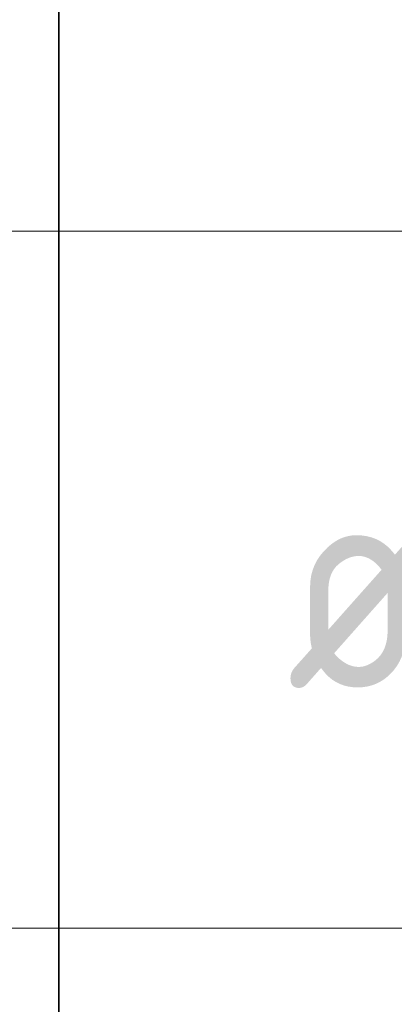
# Model space of a CAD drawing. Header units: metres. Extents: x -38 to 97, y -15 to 21.
# Tile 100 of 111: x 75.375 to 75.806, y 7.584 to 8.714. Entities that reach past the tile are written whole.
import ezdxf

# ---------------------------------------------------------------- set-up
doc = ezdxf.new("R2010")
doc.units = ezdxf.units.M
doc.styles.add('ISOCPEUR', font='txt')

msp = doc.modelspace()

# ---------------------------------------------------------------- linework, layer by layer
at = {"color": 7, "linetype": 'Continuous', "lineweight": 35, "transparency": 33554687}
for p, q in [((75.4198, 9.2717), (75.4198, 8.4717)), ((75.4198, 9.2717), (75.4198, 8.4717)), ((75.4198, 8.4717), (75.4198, 7.6717)), ((75.4198, 8.4717), (75.4198, 7.6717)), ((75.4198, 7.6717), (75.4198, 6.8717)), ((75.4198, 7.6717), (75.4198, 6.8717))]:
    msp.add_line(p, q, dxfattribs=at)
at = {"color": 7, "linetype": 'Continuous', "lineweight": 13, "transparency": 33554687}
for p, q in [((86.4198, 8.4717), (67.9198, 8.4717)), ((86.4198, 8.4717), (67.9198, 8.4717)), ((86.4198, 7.6717), (67.9198, 7.6717)), ((86.4198, 7.6717), (67.9198, 7.6717))]:
    msp.add_line(p, q, dxfattribs=at)

# ---------------------------------------------------------------- texts
at = {"color": 7, "linetype": 'Continuous', "lineweight": 35, "transparency": 33554687, "insert": (75.6817, 7.9467), "char_height": 0.25, "width": 0.327205, "attachment_point": 7, "style": 'ISOCPEUR'}
msp.add_mtext('\\W0.82;ø', dxfattribs=at)
msp.add_mtext('\\W0.82;ø', dxfattribs=at)

doc.saveas('drawing.dxf')
